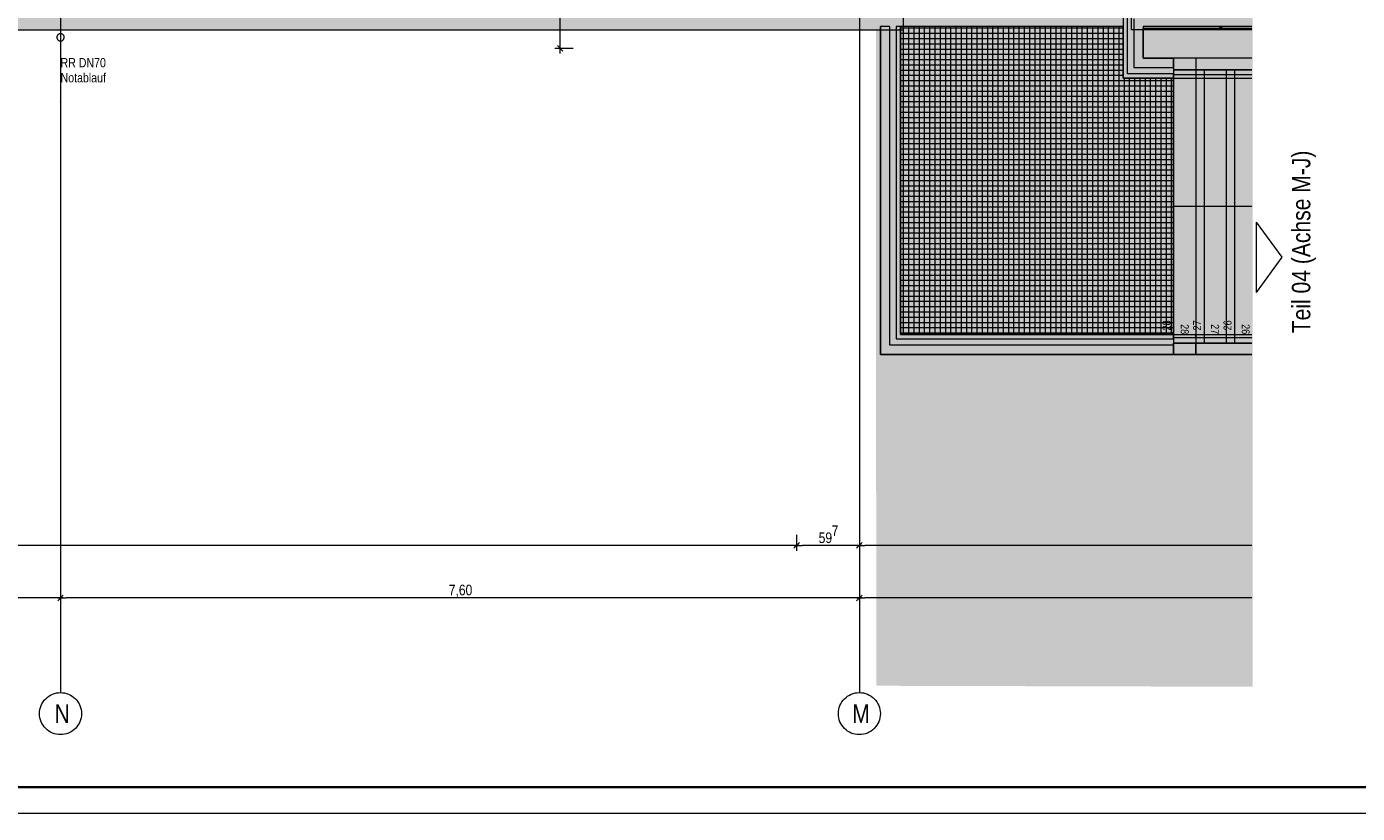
# Model space of a CAD drawing. Extents: x -720 to 300, y 62 to 1112.
# Tile 13 of 50: x -157 to 96, y 62 to 212. Entities that reach past the tile are written whole.
import ezdxf
from ezdxf.enums import TextEntityAlignment as Align
from ezdxf.lldxf.tags import DXFTag

# ---------------------------------------------------------------- set-up
doc = ezdxf.new("R2010")
doc.units = 0
doc.layers.get('0').update_dxf_attribs({"lineweight": 13})
for name, color, linetype, lineweight, true_color in [('30 -35 Decken- 2.2 Treppen Außen', 9, 'Continuous', 9, 0x808080), ('30 -36 Dächer- 3 Dachbeläge', 9, 'Continuous', 15, 0x808080), ('30 -36 Dächer- 4 Dachbekleidungen', 9, 'Continuous', 9, 0x808080), ('60- 61 allgemeine Ausstattung- 4 Terrassen', 9, 'Continuous', 9, 0x808080), ('70 -72 Beschriftung- 1 Beschriftung allgemein', 7, 'Continuous', 9, 0xff6633), ('70 -76 Bemaßung- 2 Allgemein', 9, 'Continuous', 5, 0x808080), ('iwb_Layout BA_Markierung', 7, 'Continuous', 9, 0xbadcdc), ('iwb_Layout Text', 3, 'Continuous', 18, 0x00ff00)]:
    doc.layers.add(name, color=color, linetype=linetype, lineweight=lineweight, true_color=true_color)
for name, color, linetype, lineweight in [('40 -41 Abwasser_Wasser_Gas- 2 Wasser-1', 7, 'Continuous', 15), ('70 -71 Achsen- 1 Gebäudeachsen', 7, 'STRICHPUNKT2-A06DNB31MF', 18), ('iwb_Plankopf Rahmen', 7, 'Continuous', 35), ('Keine', 7, 'Continuous', 9)]:
    doc.layers.add(name, color=color, linetype=linetype, lineweight=lineweight)
doc.styles.get("Standard").update_dxf_attribs({"font": 'ARIALN.TTF'})
tags = doc.linetypes.add('grob-A06DNB30MF', pattern=[14, 3, -8, 3]).pattern_tags.tags
tags[8:9] = [DXFTag(74, 4), DXFTag(75, 0), DXFTag(340, '0'), DXFTag(46, 0.0), DXFTag(50, 0.0), DXFTag(44, 0.0), DXFTag(45, 0.0)]
tags[6:7] = [DXFTag(74, 4), DXFTag(75, 0), DXFTag(340, '0'), DXFTag(46, 0.0), DXFTag(50, 0.0), DXFTag(44, 0.0), DXFTag(45, 0.0)]
tags[4:5] = [DXFTag(74, 4), DXFTag(75, 0), DXFTag(340, '0'), DXFTag(46, 0.0), DXFTag(50, 0.0), DXFTag(44, 0.0), DXFTag(45, 0.0)]
tags = doc.linetypes.add('STRICHPUNKT2-A06DNB31MF', pattern=[12.7, 6.35, -3.175, 0, -3.175]).pattern_tags.tags
tags[10:11] = [DXFTag(74, 4), DXFTag(75, 0), DXFTag(340, '0'), DXFTag(46, 0.0), DXFTag(50, 0.0), DXFTag(44, 0.0), DXFTag(45, 0.0)]
tags[8:9] = [DXFTag(74, 4), DXFTag(75, 0), DXFTag(340, '0'), DXFTag(46, 0.0), DXFTag(50, 0.0), DXFTag(44, 0.0), DXFTag(45, 0.0)]
tags[6:7] = [DXFTag(74, 4), DXFTag(75, 0), DXFTag(340, '0'), DXFTag(46, 0.0), DXFTag(50, 0.0), DXFTag(44, 0.0), DXFTag(45, 0.0)]
tags[4:5] = [DXFTag(74, 4), DXFTag(75, 0), DXFTag(340, '0'), DXFTag(46, 0.0), DXFTag(50, 0.0), DXFTag(44, 0.0), DXFTag(45, 0.0)]

# ---------------------------------------------------------------- blocks, each defined once
blk = doc.blocks.new('Polygon-A06DNB2UMF')
at = {"color": 0, "linetype": 'ByBlock', "lineweight": -2, "ltscale": 0.13}
blk.add_solid([(4.85, 86.71), (4.69, 1083.81), (76.5, 86.52), (76.5, 1083.81)], dxfattribs=at)
blk = doc.blocks.new('Referenz-A06DNB32MF')
at = {"layer": '30 -35 Decken- 2.2 Treppen Außen', "color": 0, "linetype": 'grob-A06DNB30MF', "ltscale": 0.13}
for p, q in [((61.45, 206.11), (61.45, 149.71)), ((76.35, 206.11), (61.45, 206.11)), ((61.45, 206.11), (61.45, 203.91)), ((65.65, 206.11), (65.65, 149.71)), ((76.35, 206.11), (65.65, 206.11)), ((65.65, 206.11), (65.65, 203.91)), ((67.25, 203.91), (61.45, 203.91)), ((61.45, 203.91), (76.35, 203.91)), ((71.45, 203.91), (65.65, 203.91)), ((65.65, 203.91), (76.35, 203.91)), ((76.35, 203.91), (71.45, 203.91)), ((71.45, 203.91), (71.45, 151.91)), ((76.35, 177.91), (65.65, 177.91)), ((67.25, 151.91), (61.45, 151.91)), ((76.35, 151.91), (61.45, 151.91)), ((61.45, 151.91), (61.45, 149.71)), ((61.45, 149.71), (76.35, 149.71)), ((71.45, 151.91), (65.65, 151.91)), ((76.35, 151.91), (65.65, 151.91)), ((65.65, 151.91), (65.65, 149.71)), ((65.65, 149.71), (76.35, 149.71)), ((76.35, 151.91), (71.45, 151.91))]:
    blk.add_line(p, q, dxfattribs=at)
at = {"layer": '30 -35 Decken- 2.2 Treppen Außen', "color": 0, "linetype": 'Continuous', "ltscale": 0.13}
for p, q in [((76.35, 206.11), (61.45, 206.11)), ((61.45, 206.11), (61.45, 203.91)), ((76.35, 206.11), (65.65, 206.11)), ((65.65, 206.11), (65.65, 203.91)), ((61.45, 203.91), (76.35, 203.91)), ((76.35, 202.91), (61.45, 202.91)), ((61.45, 202.91), (61.45, 202.31)), ((65.65, 203.91), (76.35, 203.91)), ((76.35, 202.91), (65.65, 202.91)), ((65.65, 202.91), (65.65, 202.31)), ((73.05, 203.91), (67.25, 203.91)), ((67.25, 203.91), (67.25, 151.91)), ((76.35, 203.91), (73.05, 203.91)), ((73.05, 203.91), (73.05, 151.91)), ((61.45, 202.31), (76.35, 202.31)), ((65.65, 202.31), (76.35, 202.31)), ((61.45, 152.91), (61.45, 153.51)), ((61.45, 153.51), (76.35, 153.51)), ((76.35, 152.91), (61.45, 152.91)), ((65.65, 152.91), (65.65, 153.51)), ((65.65, 153.51), (76.35, 153.51)), ((76.35, 152.91), (65.65, 152.91)), ((61.45, 149.71), (61.45, 151.91)), ((61.45, 151.91), (76.35, 151.91)), ((76.35, 149.71), (61.45, 149.71)), ((65.65, 149.71), (65.65, 151.91)), ((65.65, 151.91), (76.35, 151.91)), ((76.35, 149.71), (65.65, 149.71)), ((73.05, 151.91), (67.25, 151.91)), ((76.35, 151.91), (73.05, 151.91))]:
    blk.add_line(p, q, dxfattribs=at)
at = {"layer": '30 -35 Decken- 2.2 Treppen Außen', "color": 0}
blk.add_line((76.35, 177.91), (61.45, 177.91), dxfattribs=at)
at = {"layer": '30 -35 Decken- 2.2 Treppen Außen', "color": 7, "linetype": 'Continuous', "ltscale": 0.13, "true_color": 0xffffff}
for points in [[(76.35, 206.11), (61.45, 206.11), (61.45, 203.91)], [(76.35, 206.11), (61.45, 203.91), (76.35, 204.12)], [(76.35, 206.11), (65.65, 206.11), (65.65, 203.91)], [(76.35, 206.11), (65.65, 203.91), (76.35, 204.06)], [(76.35, 204.12), (61.45, 203.91), (76.35, 203.91)], [(76.35, 202.91), (61.45, 202.91), (61.45, 202.31)], [(76.35, 202.91), (61.45, 202.31), (76.35, 202.37)], [(76.35, 204.06), (65.65, 203.91), (76.35, 203.91)], [(76.35, 202.91), (65.65, 202.91), (65.65, 202.31)], [(76.35, 202.91), (65.65, 202.31), (76.35, 202.35)], [(76.35, 202.37), (61.45, 202.31), (76.35, 202.31)], [(76.35, 202.35), (65.65, 202.31), (76.35, 202.31)], [(76.35, 152.91), (61.45, 152.91), (61.45, 153.51)], [(76.35, 152.91), (61.45, 153.51), (76.35, 153.45)], [(76.35, 153.45), (61.45, 153.51), (76.35, 153.51)], [(76.35, 152.91), (65.65, 152.91), (65.65, 153.51)], [(76.35, 152.91), (65.65, 153.51), (76.35, 153.47)], [(76.35, 153.47), (65.65, 153.51), (76.35, 153.51)], [(76.35, 149.71), (61.45, 149.71), (61.45, 151.91)], [(76.35, 149.71), (61.45, 151.91), (76.35, 151.68)], [(76.35, 151.68), (61.45, 151.91), (76.35, 151.91)], [(76.35, 149.71), (65.65, 149.71), (65.65, 151.91)], [(76.35, 149.71), (65.65, 151.91), (76.35, 151.75)], [(76.35, 151.75), (65.65, 151.91), (76.35, 151.91)]]:
    blk.add_solid(points, dxfattribs=at)
at = {"layer": '30 -35 Decken- 2.2 Treppen Außen', "color": 7, "linetype": 'grob-A06DNB30MF', "lineweight": 5, "ltscale": 0.13, "true_color": 0xffffff}
for points in [[(76.35, 203.91), (71.45, 203.91), (71.45, 151.91)], [(76.35, 203.91), (71.45, 151.91), (76.35, 195.88)], [(76.35, 203.91), (73.05, 203.91), (73.05, 151.91)], [(76.35, 203.91), (73.05, 151.91), (76.35, 181.53)], [(76.35, 195.88), (71.45, 151.91), (76.35, 151.91)], [(76.35, 181.53), (73.05, 151.91), (76.35, 151.91)]]:
    blk.add_solid(points, dxfattribs=at)
at = {"layer": '30 -36 Dächer- 3 Dachbeläge', "color": 0, "linetype": 'Continuous', "ltscale": 0.15}
for p, q in [((10.05, 211.51), (10.05, 376.51)), ((53.45, 211.51), (53.45, 214.51)), ((-682.36, 211.51), (10.05, 211.51)), ((76.35, 211.51), (53.45, 211.51))]:
    blk.add_line(p, q, dxfattribs=at)
at = {"layer": '30 -36 Dächer- 3 Dachbeläge', "color": 0, "lineweight": 9}
for p, q in [((70.2, 212.21), (70.2, 211.81)), ((70.6, 211.81), (70.6, 212.21))]:
    blk.add_line(p, q, dxfattribs=at)
at = {"layer": '30 -36 Dächer- 3 Dachbeläge', "color": 0, "linetype": 'Continuous', "lineweight": 0, "ltscale": 0.13}
for points in [[(10.05, 376.51), (7.45, 214.11), (10.05, 211.51)], [(7.45, 214.11), (10.05, 211.51), (-682.36, 212.98)], [(10.05, 211.51), (-682.36, 212.98), (-682.36, 211.51)], [(76.35, 211.51), (53.45, 211.51), (53.45, 214.51)], [(76.35, 211.51), (53.45, 214.51), (76.35, 214.35)]]:
    blk.add_solid(points, dxfattribs=at)
at = {"layer": '30 -36 Dächer- 3 Dachbeläge', "color": 0, "lineweight": 0}
for points in [[(70.2, 212.21), (70.6, 212.21), (70.2, 211.81)], [(70.2, 211.81), (70.6, 212.21), (70.6, 211.81)]]:
    blk.add_solid(points, dxfattribs=at)
at = {"layer": '30 -36 Dächer- 4 Dachbekleidungen', "color": 0, "linetype": 'Continuous', "ltscale": 0.13}
for p, q in [((51.85, 215.61), (51.85, 202.31)), ((52.65, 203.11), (52.65, 214.81)), ((53.85, 213.61), (53.85, 204.31)), ((5.65, 212.11), (5.65, 149.71)), ((7.45, 212.11), (5.65, 212.11)), ((7.45, 151.51), (7.45, 212.11)), ((8.65, 212.11), (8.65, 152.71)), ((9.45, 212.11), (8.65, 212.11)), ((9.45, 153.51), (9.45, 212.11)), ((55.65, 206.11), (55.65, 211.81)), ((55.65, 211.81), (76.35, 211.81)), ((61.45, 206.11), (55.65, 206.11)), ((61.45, 204.31), (61.45, 206.11)), ((61.45, 203.11), (52.65, 203.11)), ((53.85, 204.31), (61.45, 204.31)), ((61.45, 202.31), (61.45, 203.11)), ((51.85, 202.31), (61.45, 202.31)), ((8.65, 152.71), (61.45, 152.71)), ((61.45, 153.51), (9.45, 153.51)), ((61.45, 152.71), (61.45, 153.51)), ((5.65, 149.71), (61.45, 149.71)), ((61.45, 151.51), (7.45, 151.51)), ((61.45, 149.71), (61.45, 151.51))]:
    blk.add_line(p, q, dxfattribs=at)
at = {"layer": '40 -41 Abwasser_Wasser_Gas- 2 Wasser-1', "color": 0, "linetype": 'Continuous', "ltscale": 0.15}
for p, q in [((-151.04, 210.19), (-151.05, 210.12)), ((-151.04, 210.19), (-151.05, 210.12)), ((-151.03, 210.25), (-151.04, 210.19)), ((-151.03, 210.25), (-151.04, 210.19)), ((-151.01, 210.32), (-151.03, 210.25)), ((-151.01, 210.32), (-151.03, 210.25)), ((-150.98, 210.38), (-151.01, 210.32)), ((-150.98, 210.38), (-151.01, 210.32)), ((-150.95, 210.44), (-150.98, 210.38)), ((-150.95, 210.44), (-150.98, 210.38)), ((-150.91, 210.5), (-150.95, 210.44)), ((-150.91, 210.5), (-150.95, 210.44)), ((-150.87, 210.55), (-150.91, 210.5)), ((-150.87, 210.55), (-150.91, 210.5)), ((-150.82, 210.6), (-150.87, 210.55)), ((-150.82, 210.6), (-150.87, 210.55)), ((-150.76, 210.64), (-150.82, 210.6)), ((-150.76, 210.64), (-150.82, 210.6)), ((-150.7, 210.68), (-150.76, 210.64)), ((-150.7, 210.68), (-150.76, 210.64)), ((-150.64, 210.71), (-150.7, 210.68)), ((-150.64, 210.71), (-150.7, 210.68)), ((-150.58, 210.74), (-150.64, 210.71)), ((-150.58, 210.74), (-150.64, 210.71)), ((-150.51, 210.75), (-150.58, 210.74)), ((-150.51, 210.75), (-150.58, 210.74)), ((-150.45, 210.77), (-150.51, 210.75)), ((-150.45, 210.77), (-150.51, 210.75)), ((-150.38, 210.77), (-150.45, 210.77)), ((-150.38, 210.77), (-150.45, 210.77)), ((-150.31, 210.77), (-150.38, 210.77)), ((-150.31, 210.77), (-150.38, 210.77)), ((-150.24, 210.76), (-150.31, 210.77)), ((-150.24, 210.76), (-150.31, 210.77)), ((-150.17, 210.75), (-150.24, 210.76)), ((-150.17, 210.75), (-150.24, 210.76)), ((-150.11, 210.73), (-150.17, 210.75)), ((-150.11, 210.73), (-150.17, 210.75)), ((-150.04, 210.7), (-150.11, 210.73)), ((-150.04, 210.7), (-150.11, 210.73)), ((-149.98, 210.67), (-150.04, 210.7)), ((-149.98, 210.67), (-150.04, 210.7)), ((-149.93, 210.63), (-149.98, 210.67)), ((-149.93, 210.63), (-149.98, 210.67)), ((-149.88, 210.58), (-149.93, 210.63)), ((-149.88, 210.58), (-149.93, 210.63)), ((-149.83, 210.53), (-149.88, 210.58)), ((-149.83, 210.53), (-149.88, 210.58)), ((-149.79, 210.48), (-149.83, 210.53)), ((-149.79, 210.48), (-149.83, 210.53)), ((-149.75, 210.42), (-149.79, 210.48)), ((-149.75, 210.42), (-149.79, 210.48)), ((-149.72, 210.36), (-149.75, 210.42)), ((-149.72, 210.36), (-149.75, 210.42)), ((-149.69, 210.3), (-149.72, 210.36)), ((-149.69, 210.3), (-149.72, 210.36)), ((-149.67, 210.23), (-149.69, 210.3)), ((-149.67, 210.23), (-149.69, 210.3)), ((-149.66, 210.16), (-149.67, 210.23)), ((-149.66, 210.16), (-149.67, 210.23)), ((-151.05, 210.12), (-151.05, 210.05)), ((-151.05, 210.12), (-151.05, 210.05)), ((-151.05, 210.05), (-151.05, 209.98)), ((-151.05, 210.05), (-151.05, 209.98)), ((-151.05, 209.98), (-151.04, 209.91)), ((-151.05, 209.98), (-151.04, 209.91)), ((-151.04, 209.91), (-151.02, 209.85)), ((-151.04, 209.91), (-151.02, 209.85)), ((-151.02, 209.85), (-150.99, 209.78)), ((-151.02, 209.85), (-150.99, 209.78)), ((-150.99, 209.78), (-150.96, 209.72)), ((-150.99, 209.78), (-150.96, 209.72)), ((-150.96, 209.72), (-150.92, 209.66)), ((-150.96, 209.72), (-150.92, 209.66)), ((-150.92, 209.66), (-150.88, 209.61)), ((-150.92, 209.66), (-150.88, 209.61)), ((-150.88, 209.61), (-150.83, 209.56)), ((-150.88, 209.61), (-150.83, 209.56)), ((-150.83, 209.56), (-150.78, 209.52)), ((-150.83, 209.56), (-150.78, 209.52)), ((-150.78, 209.52), (-150.72, 209.48)), ((-150.78, 209.52), (-150.72, 209.48)), ((-150.72, 209.48), (-150.66, 209.44)), ((-150.72, 209.48), (-150.66, 209.44)), ((-150.66, 209.44), (-150.6, 209.42)), ((-150.66, 209.44), (-150.6, 209.42)), ((-150.6, 209.42), (-150.54, 209.4)), ((-150.6, 209.42), (-150.54, 209.4)), ((-150.54, 209.4), (-150.47, 209.38)), ((-150.54, 209.4), (-150.47, 209.38)), ((-150.47, 209.38), (-150.4, 209.37)), ((-150.47, 209.38), (-150.4, 209.37)), ((-150.4, 209.37), (-150.33, 209.37)), ((-150.4, 209.37), (-150.33, 209.37)), ((-150.35, 210.07), (-150.35, 206.23)), ((-150.35, 210.07), (-150.35, 206.23)), ((-150.33, 209.37), (-150.26, 209.38)), ((-150.33, 209.37), (-150.26, 209.38)), ((-150.26, 209.38), (-150.2, 209.39)), ((-150.26, 209.38), (-150.2, 209.39)), ((-150.2, 209.39), (-150.13, 209.41)), ((-150.2, 209.39), (-150.13, 209.41)), ((-150.13, 209.41), (-150.07, 209.43)), ((-150.13, 209.41), (-150.07, 209.43)), ((-150.07, 209.43), (-150, 209.47)), ((-150.07, 209.43), (-150, 209.47)), ((-150, 209.47), (-149.95, 209.5)), ((-150, 209.47), (-149.95, 209.5)), ((-149.95, 209.5), (-149.89, 209.55)), ((-149.95, 209.5), (-149.89, 209.55)), ((-149.89, 209.55), (-149.84, 209.59)), ((-149.89, 209.55), (-149.84, 209.59)), ((-149.84, 209.59), (-149.8, 209.65)), ((-149.84, 209.59), (-149.8, 209.65)), ((-149.8, 209.65), (-149.76, 209.7)), ((-149.8, 209.65), (-149.76, 209.7)), ((-149.76, 209.7), (-149.73, 209.76)), ((-149.76, 209.7), (-149.73, 209.76)), ((-149.73, 209.76), (-149.7, 209.83)), ((-149.73, 209.76), (-149.7, 209.83)), ((-149.7, 209.83), (-149.68, 209.89)), ((-149.7, 209.83), (-149.68, 209.89)), ((-149.68, 209.89), (-149.66, 209.96)), ((-149.68, 209.89), (-149.66, 209.96)), ((-149.65, 210.1), (-149.66, 210.16)), ((-149.65, 210.1), (-149.66, 210.16)), ((-149.66, 210.03), (-149.65, 210.1)), ((-149.66, 210.03), (-149.65, 210.1)), ((-149.66, 209.96), (-149.66, 210.03)), ((-149.66, 209.96), (-149.66, 210.03))]:
    blk.add_line(p, q, dxfattribs=at)
at = {"layer": '60- 61 allgemeine Ausstattung- 4 Terrassen', "color": 0, "linetype": 'Continuous', "lineweight": 18, "ltscale": 0.18}
for p, q in [((5.65, 149.71), (5.65, 212.11)), ((76.35, 212.11), (55.65, 212.11)), ((55.65, 212.11), (55.65, 206.11)), ((55.65, 206.11), (61.45, 206.11)), ((61.45, 206.11), (61.45, 149.71)), ((61.45, 149.71), (5.65, 149.71))]:
    blk.add_line(p, q, dxfattribs=at)
at = {"layer": '60- 61 allgemeine Ausstattung- 4 Terrassen', "color": 0}
for p, q in [((51.85, 212.11), (9.45, 212.11)), ((9.45, 212.11), (9.45, 153.51)), ((9.45, 211.85), (51.85, 211.85)), ((9.45, 210.85), (51.85, 210.85)), ((10.07, 153.51), (10.07, 212.11)), ((11.07, 153.51), (11.07, 212.11)), ((12.07, 153.51), (12.07, 212.11)), ((13.07, 153.51), (13.07, 212.11)), ((14.07, 153.51), (14.07, 212.11)), ((15.07, 153.51), (15.07, 212.11)), ((16.07, 153.51), (16.07, 212.11)), ((17.07, 153.51), (17.07, 212.11)), ((18.07, 153.51), (18.07, 212.11)), ((19.07, 153.51), (19.07, 212.11)), ((20.07, 153.51), (20.07, 212.11)), ((21.07, 153.51), (21.07, 212.11)), ((22.07, 153.51), (22.07, 212.11)), ((23.07, 153.51), (23.07, 212.11)), ((24.07, 153.51), (24.07, 212.11)), ((25.07, 153.51), (25.07, 212.11)), ((26.07, 153.51), (26.07, 212.11)), ((27.07, 153.51), (27.07, 212.11)), ((28.07, 153.51), (28.07, 212.11)), ((29.07, 153.51), (29.07, 212.11)), ((30.07, 153.51), (30.07, 212.11)), ((31.07, 153.51), (31.07, 212.11)), ((32.07, 153.51), (32.07, 212.11)), ((33.07, 153.51), (33.07, 212.11)), ((34.07, 153.51), (34.07, 212.11)), ((35.07, 153.51), (35.07, 212.11)), ((36.07, 153.51), (36.07, 212.11)), ((37.07, 153.51), (37.07, 212.11)), ((38.07, 153.51), (38.07, 212.11)), ((39.07, 153.51), (39.07, 212.11)), ((40.07, 153.51), (40.07, 212.11)), ((41.07, 153.51), (41.07, 212.11)), ((42.07, 153.51), (42.07, 212.11)), ((43.07, 153.51), (43.07, 212.11)), ((44.07, 153.51), (44.07, 212.11)), ((45.07, 153.51), (45.07, 212.11)), ((46.07, 153.51), (46.07, 212.11)), ((47.07, 153.51), (47.07, 212.11)), ((48.07, 153.51), (48.07, 212.11)), ((49.07, 153.51), (49.07, 212.11)), ((50.07, 153.51), (50.07, 212.11)), ((51.07, 153.51), (51.07, 212.11)), ((51.85, 202.31), (51.85, 212.11)), ((9.45, 209.85), (51.85, 209.85)), ((9.45, 208.85), (51.85, 208.85)), ((9.45, 207.85), (51.85, 207.85)), ((9.45, 206.85), (51.85, 206.85)), ((9.45, 205.85), (51.85, 205.85)), ((9.45, 204.85), (51.85, 204.85)), ((9.45, 203.85), (51.85, 203.85)), ((9.45, 202.85), (51.85, 202.85)), ((9.45, 201.85), (61.45, 201.85)), ((9.45, 200.85), (61.45, 200.85)), ((61.45, 202.31), (51.85, 202.31)), ((52.07, 153.51), (52.07, 202.31)), ((53.07, 153.51), (53.07, 202.31)), ((54.07, 153.51), (54.07, 202.31)), ((55.07, 153.51), (55.07, 202.31)), ((56.07, 153.51), (56.07, 202.31)), ((57.07, 153.51), (57.07, 202.31)), ((58.07, 153.51), (58.07, 202.31)), ((59.07, 153.51), (59.07, 202.31)), ((60.07, 153.51), (60.07, 202.31)), ((61.07, 153.51), (61.07, 202.31)), ((61.45, 153.51), (61.45, 202.31)), ((9.45, 199.85), (61.45, 199.85)), ((9.45, 198.85), (61.45, 198.85)), ((9.45, 197.85), (61.45, 197.85)), ((9.45, 196.85), (61.45, 196.85)), ((9.45, 195.85), (61.45, 195.85)), ((9.45, 194.85), (61.45, 194.85)), ((9.45, 193.85), (61.45, 193.85)), ((9.45, 192.85), (61.45, 192.85)), ((9.45, 191.85), (61.45, 191.85)), ((9.45, 190.85), (61.45, 190.85)), ((9.45, 189.85), (61.45, 189.85)), ((9.45, 188.85), (61.45, 188.85)), ((9.45, 187.85), (61.45, 187.85)), ((9.45, 186.85), (61.45, 186.85)), ((9.45, 185.85), (61.45, 185.85)), ((9.45, 184.85), (61.45, 184.85)), ((9.45, 183.85), (61.45, 183.85)), ((9.45, 182.85), (61.45, 182.85)), ((9.45, 181.85), (61.45, 181.85)), ((9.45, 180.85), (61.45, 180.85)), ((9.45, 179.85), (61.45, 179.85)), ((9.45, 178.85), (61.45, 178.85)), ((9.45, 177.85), (61.45, 177.85)), ((9.45, 176.85), (61.45, 176.85)), ((9.45, 175.85), (61.45, 175.85)), ((9.45, 174.85), (61.45, 174.85)), ((9.45, 173.85), (61.45, 173.85)), ((9.45, 172.85), (61.45, 172.85)), ((9.45, 171.85), (61.45, 171.85)), ((9.45, 170.85), (61.45, 170.85)), ((9.45, 169.85), (61.45, 169.85)), ((9.45, 168.85), (61.45, 168.85)), ((9.45, 167.85), (61.45, 167.85)), ((9.45, 166.85), (61.45, 166.85)), ((9.45, 165.85), (61.45, 165.85)), ((9.45, 164.85), (61.45, 164.85)), ((9.45, 163.85), (61.45, 163.85)), ((9.45, 162.85), (61.45, 162.85)), ((9.45, 161.85), (61.45, 161.85)), ((9.45, 160.85), (61.45, 160.85)), ((9.45, 159.85), (61.45, 159.85)), ((9.45, 158.85), (61.45, 158.85)), ((9.45, 157.85), (61.45, 157.85)), ((9.45, 156.85), (61.45, 156.85)), ((9.45, 155.85), (61.45, 155.85)), ((9.45, 154.85), (61.45, 154.85)), ((9.45, 153.85), (61.45, 153.85)), ((9.45, 153.51), (61.45, 153.51))]:
    blk.add_line(p, q, dxfattribs=at)
at = {"layer": '70 -71 Achsen- 1 Gebäudeachsen', "color": 0, "linetype": 'STRICHPUNKT2-A06DNB31MF', "ltscale": 0.18}
for p, q in [((-150.35, 1084.85), (-150.35, 85.41)), ((1.65, 1084.85), (1.65, 85.41))]:
    blk.add_line(p, q, dxfattribs=at)
at = {"layer": '70 -72 Beschriftung- 1 Beschriftung allgemein', "color": 0, "linetype": 'Continuous', "ltscale": 0.13}
blk.add_line((-150.35, 210.07), (-150.35, 197.88), dxfattribs=at)
at = {"layer": '70 -72 Beschriftung- 1 Beschriftung allgemein', "color": 0, "linetype": 'Continuous', "lineweight": 5, "ltscale": 0.13}
for p, q in [((-150.35, 197.88), (-150.37, 197.95)), ((-150.37, 197.95), (-150.34, 197.95)), ((-150.34, 197.95), (-150.35, 197.88))]:
    blk.add_line(p, q, dxfattribs=at)
at = {"layer": '70 -72 Beschriftung- 1 Beschriftung allgemein', "color": 0, "lineweight": 0}
for points in [[(-150.35, 197.88), (-150.37, 197.95), (-150.35, 197.95)], [(-150.35, 197.88), (-150.35, 197.95), (-150.34, 197.95)]]:
    blk.add_solid(points, dxfattribs=at)
at = {"layer": '70 -76 Bemaßung- 2 Allgemein', "color": 0, "linetype": 'Continuous', "ltscale": 0.13}
for p, q in [((-55.29, 209.03), (-55.29, 218.85)), ((-52.79, 207.97), (-56.29, 207.97)), ((-55.29, 206.97), (-55.29, 209.03)), ((-10.29, 115.41), (-10.29, 112.41)), ((-10.29, 115.41), (-10.29, 112.41)), ((1.65, 115.41), (1.65, 112.41)), ((1.65, 115.41), (1.65, 112.41)), ((-11.35, 113.41), (-682.36, 113.41)), ((-9.79, 113.41), (-11.35, 113.41)), ((-9.76, 113.94), (-10.82, 112.88)), ((-10.82, 112.88), (-9.76, 113.94)), ((-10.79, 113.41), (-9.23, 113.41)), ((0.59, 113.41), (-9.23, 113.41)), ((2.15, 113.41), (0.59, 113.41)), ((2.18, 113.94), (1.12, 112.88)), ((1.12, 112.88), (2.18, 113.94)), ((1.15, 113.41), (2.71, 113.41)), ((76.35, 113.41), (2.71, 113.41)), ((-149.82, 103.94), (-150.88, 102.88)), ((-150.88, 102.88), (-149.82, 103.94)), ((-150.35, 105.41), (-150.35, 102.41)), ((-150.35, 105.41), (-150.35, 102.41)), ((2.18, 103.94), (1.12, 102.88)), ((1.12, 102.88), (2.18, 103.94)), ((1.65, 105.41), (1.65, 102.41)), ((1.65, 105.41), (1.65, 102.41)), ((-151.41, 103.41), (-301.29, 103.41)), ((-149.85, 103.41), (-151.41, 103.41)), ((-150.85, 103.41), (-149.29, 103.41)), ((0.59, 103.41), (-149.29, 103.41)), ((2.15, 103.41), (0.59, 103.41)), ((1.15, 103.41), (2.71, 103.41)), ((76.35, 103.41), (2.71, 103.41))]:
    blk.add_line(p, q, dxfattribs=at)
at = {"layer": '70 -76 Bemaßung- 2 Allgemein', "color": 0, "linetype": 'Continuous', "lineweight": 20, "ltscale": 0.2}
blk.add_line((-54.76, 207.44), (-55.82, 208.5), dxfattribs=at)
at = {"layer": 'Keine', "color": 0, "linetype": 'Continuous', "ltscale": 0.13}
for p, q in [((-153.88, 83.3), (-153.68, 83.63)), ((-153.68, 83.63), (-153.45, 83.95)), ((-153.45, 83.95), (-153.18, 84.24)), ((-153.18, 84.24), (-152.89, 84.5)), ((-152.89, 84.5), (-152.58, 84.74)), ((-152.58, 84.74), (-152.24, 84.94)), ((-152.24, 84.94), (-151.89, 85.11)), ((-151.89, 85.11), (-151.52, 85.24)), ((-151.52, 85.24), (-151.13, 85.34)), ((-151.13, 85.34), (-150.75, 85.39)), ((-150.75, 85.39), (-150.35, 85.41)), ((-150.35, 85.41), (-149.96, 85.39)), ((-149.96, 85.39), (-149.57, 85.34)), ((-149.57, 85.34), (-149.19, 85.24)), ((-149.19, 85.24), (-148.82, 85.11)), ((-148.82, 85.11), (-148.47, 84.94)), ((-148.47, 84.94), (-148.13, 84.74)), ((-148.13, 84.74), (-147.82, 84.5)), ((-147.82, 84.5), (-147.53, 84.24)), ((-147.53, 84.24), (-147.26, 83.95)), ((-147.26, 83.95), (-147.03, 83.63)), ((-147.03, 83.63), (-146.83, 83.3)), ((-1.88, 83.3), (-1.68, 83.63)), ((-1.68, 83.63), (-1.45, 83.95)), ((-1.45, 83.95), (-1.18, 84.24)), ((-1.18, 84.24), (-0.89, 84.5)), ((-0.89, 84.5), (-0.58, 84.74)), ((-0.58, 84.74), (-0.24, 84.94)), ((-0.24, 84.94), (0.11, 85.11)), ((0.11, 85.11), (0.48, 85.24)), ((0.48, 85.24), (0.87, 85.34)), ((0.87, 85.34), (1.25, 85.39)), ((1.25, 85.39), (1.65, 85.41)), ((1.65, 85.41), (2.04, 85.39)), ((2.04, 85.39), (2.43, 85.34)), ((2.43, 85.34), (2.81, 85.24)), ((2.81, 85.24), (3.18, 85.11)), ((3.18, 85.11), (3.53, 84.94)), ((3.53, 84.94), (3.87, 84.74)), ((3.87, 84.74), (4.18, 84.5)), ((4.18, 84.5), (4.47, 84.24)), ((4.47, 84.24), (4.74, 83.95)), ((4.74, 83.95), (4.97, 83.63)), ((4.97, 83.63), (5.17, 83.3)), ((-154.35, 81.41), (-154.34, 81.8)), ((-154.34, 81.02), (-154.35, 81.41)), ((-154.34, 81.8), (-154.28, 82.19)), ((-154.28, 82.19), (-154.18, 82.57)), ((-154.18, 82.57), (-154.05, 82.94)), ((-154.05, 82.94), (-153.88, 83.3)), ((-146.83, 83.3), (-146.66, 82.94)), ((-146.66, 82.94), (-146.53, 82.57)), ((-146.53, 82.57), (-146.43, 82.19)), ((-146.43, 82.19), (-146.37, 81.8)), ((-146.37, 81.8), (-146.35, 81.41)), ((-146.35, 81.41), (-146.37, 81.02)), ((-2.35, 81.41), (-2.34, 81.8)), ((-2.34, 81.02), (-2.35, 81.41)), ((-2.34, 81.8), (-2.28, 82.19)), ((-2.28, 82.19), (-2.18, 82.57)), ((-2.18, 82.57), (-2.05, 82.94)), ((-2.05, 82.94), (-1.88, 83.3)), ((5.17, 83.3), (5.34, 82.94)), ((5.34, 82.94), (5.47, 82.57)), ((5.47, 82.57), (5.57, 82.19)), ((5.57, 82.19), (5.63, 81.8)), ((5.63, 81.8), (5.65, 81.41)), ((5.65, 81.41), (5.63, 81.02)), ((-154.28, 80.63), (-154.34, 81.02)), ((-154.18, 80.25), (-154.28, 80.63)), ((-154.05, 79.88), (-154.18, 80.25)), ((-153.88, 79.53), (-154.05, 79.88)), ((-153.68, 79.19), (-153.88, 79.53)), ((-153.45, 78.87), (-153.68, 79.19)), ((-153.18, 78.58), (-153.45, 78.87)), ((-152.89, 78.32), (-153.18, 78.58)), ((-147.53, 78.58), (-147.82, 78.32)), ((-147.26, 78.87), (-147.53, 78.58)), ((-147.03, 79.19), (-147.26, 78.87)), ((-146.83, 79.53), (-147.03, 79.19)), ((-146.66, 79.88), (-146.83, 79.53)), ((-146.53, 80.25), (-146.66, 79.88)), ((-146.43, 80.63), (-146.53, 80.25)), ((-146.37, 81.02), (-146.43, 80.63)), ((-2.28, 80.63), (-2.34, 81.02)), ((-2.18, 80.25), (-2.28, 80.63)), ((-2.05, 79.88), (-2.18, 80.25)), ((-1.88, 79.53), (-2.05, 79.88)), ((-1.68, 79.19), (-1.88, 79.53)), ((-1.45, 78.87), (-1.68, 79.19)), ((-1.18, 78.58), (-1.45, 78.87)), ((-0.89, 78.32), (-1.18, 78.58)), ((4.47, 78.58), (4.18, 78.32)), ((4.74, 78.87), (4.47, 78.58)), ((4.97, 79.19), (4.74, 78.87)), ((5.17, 79.53), (4.97, 79.19)), ((5.34, 79.88), (5.17, 79.53)), ((5.47, 80.25), (5.34, 79.88)), ((5.57, 80.63), (5.47, 80.25)), ((5.63, 81.02), (5.57, 80.63)), ((-152.58, 78.09), (-152.89, 78.32)), ((-152.24, 77.88), (-152.58, 78.09)), ((-151.89, 77.72), (-152.24, 77.88)), ((-151.52, 77.58), (-151.89, 77.72)), ((-151.13, 77.49), (-151.52, 77.58)), ((-150.75, 77.43), (-151.13, 77.49)), ((-150.35, 77.41), (-150.75, 77.43)), ((-149.96, 77.43), (-150.35, 77.41)), ((-149.57, 77.49), (-149.96, 77.43)), ((-149.19, 77.58), (-149.57, 77.49)), ((-148.82, 77.72), (-149.19, 77.58)), ((-148.47, 77.88), (-148.82, 77.72)), ((-148.13, 78.09), (-148.47, 77.88)), ((-147.82, 78.32), (-148.13, 78.09)), ((-0.58, 78.09), (-0.89, 78.32)), ((-0.24, 77.88), (-0.58, 78.09)), ((0.11, 77.72), (-0.24, 77.88)), ((0.48, 77.58), (0.11, 77.72)), ((0.87, 77.49), (0.48, 77.58)), ((1.25, 77.43), (0.87, 77.49)), ((1.65, 77.41), (1.25, 77.43)), ((2.04, 77.43), (1.65, 77.41)), ((2.43, 77.49), (2.04, 77.43)), ((2.81, 77.58), (2.43, 77.49)), ((3.18, 77.72), (2.81, 77.58)), ((3.53, 77.88), (3.18, 77.72)), ((3.87, 78.09), (3.53, 77.88)), ((4.18, 78.32), (3.87, 78.09))]:
    blk.add_line(p, q, dxfattribs=at)
at = {"layer": '30 -35 Decken- 2.2 Treppen Außen', "color": 0, "linetype": 'Continuous', "ltscale": 0.13, "char_height": 1.5103, "attachment_point": 1}
for s, insert, rotation in [('{\\fArial Narrow;28}', (59.34, 154.31), 90.001), ('{\\fArial Narrow;28}', (64.32, 155.51), 270.001), ('{\\fArial Narrow;27}', (65.16, 154.31), 90.001), ('{\\fArial Narrow;27}', (70.09, 155.51), 270.001), ('{\\fArial Narrow;26}', (70.94, 154.31), 90.001), ('{\\fArial Narrow;26}', (75.92, 155.51), 270.001)]:
    blk.add_mtext(s, dxfattribs=dict(at, insert=insert, rotation=rotation))
at = {"layer": '70 -72 Beschriftung- 1 Beschriftung allgemein', "color": 0, "linetype": 'Continuous', "ltscale": 0.13, "char_height": 1.7621, "attachment_point": 1}
for s, insert in [('{\\fArial Narrow;RR}', (-150.35, 206.13)), ('{\\fArial Narrow;RR}', (-150.35, 206.13)), ('{\\fArial Narrow;DN70}', (-146.88, 206.13)), ('{\\fArial Narrow;DN70}', (-146.88, 206.13)), ('{\\fArial Narrow;Notablauf}', (-150.35, 203.27)), ('{\\fArial Narrow;Notablauf}', (-150.35, 203.27))]:
    blk.add_mtext(s, dxfattribs=dict(at, insert=insert))
at = {"layer": '70 -76 Bemaßung- 2 Allgemein', "color": 0, "linetype": 'Continuous', "ltscale": 0.13, "char_height": 2.0138, "attachment_point": 1}
for s, insert in [('{\\fArial Narrow;7}', (-3.62, 117.22)), ('{\\fArial Narrow;59}', (-6.1, 115.88)), ('{\\fArial Narrow;7,60}', (-76.49, 105.93))]:
    blk.add_mtext(s, dxfattribs=dict(at, insert=insert))
at = {"layer": 'Keine', "color": 0, "linetype": 'Continuous', "ltscale": 0.13, "char_height": 3.5241, "attachment_point": 1}
for s, insert in [('{\\fArial Narrow;N}', (-151.49, 83.17)), ('{\\fArial Narrow;M}', (0.27, 83.17))]:
    blk.add_mtext(s, dxfattribs=dict(at, insert=insert))

msp = doc.modelspace()

# ---------------------------------------------------------------- linework, layer by layer
at = {"layer": 'iwb_Layout Text', "linetype": 'Continuous', "ltscale": 0.18}
for p, q in [((82.12, 168.23), (77.24, 174.92)), ((77.24, 161.54), (77.24, 174.92)), ((77.24, 161.54), (82.12, 168.23))]:
    msp.add_line(p, q, dxfattribs=at)
at = {"layer": 'iwb_Plankopf Rahmen', "color": 8, "lineweight": 13, "ltscale": 0.13, "true_color": 0x808080}
msp.add_lwpolyline([(300.35, 62.43), (-719.65, 62.43), (-719.65, 1112.43), (300.35, 1112.43), (300.35, 62.43)], close=True, dxfattribs=at)
at = {"layer": 'iwb_Plankopf Rahmen', "ltscale": 0.35}
msp.add_lwpolyline([(-699.65, 67.43), (-699.65, 1107.43), (295.35, 1107.43), (295.35, 67.43), (-599.65, 67.43), (-699.65, 67.43)], close=True, dxfattribs=at)

# ---------------------------------------------------------------- block references
at = {"color": 8, "lineweight": 13, "ltscale": 0.13, "true_color": 0x808080}
msp.add_blockref('Referenz-A06DNB32MF', (0, 0), dxfattribs=at)
at = {"layer": 'iwb_Layout BA_Markierung', "ltscale": 0.13}
msp.add_blockref('Polygon-A06DNB2UMF', (0, 0), dxfattribs=at)

# ---------------------------------------------------------------- texts
at = {"layer": 'iwb_Layout Text', "ltscale": 0.18}
msp.add_text('Teil 04 (Achse M-J)', height=3.5, rotation=90, dxfattribs=at).set_placement((83.95, 153.77), align=Align.TOP_LEFT)

doc.saveas('drawing.dxf')
